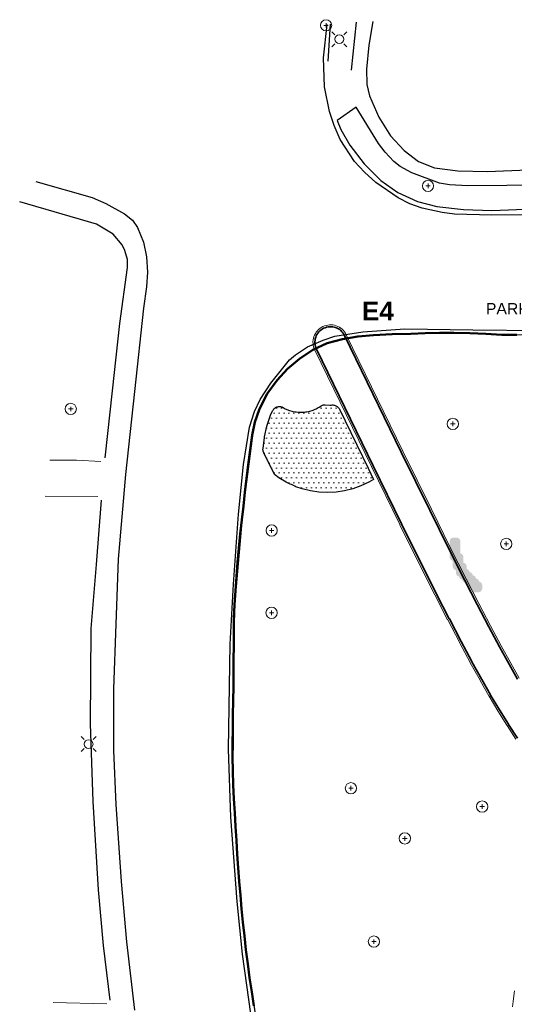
# Model space of a CAD drawing. Header units: metres. Extents: x -6552 to -6384, y 5654608 to 5654799.
# Tile 13 of 20: x -6552 to -6512, y 5654720 to 5654799. Entities that reach past the tile are written whole.
import ezdxf
from ezdxf.enums import TextEntityAlignment as Align

# ---------------------------------------------------------------- set-up
doc = ezdxf.new("R2010")
doc.units = ezdxf.units.M
doc.header["$LTSCALE"] = 0.5
doc.linetypes.add('PHANTOM', pattern=[22, 12, -2, 2, -2, 2, -2])
for name, color, linetype, lineweight in [('L-ANNO-TEXT', 2, 'Continuous', 18), ('L-HARD-PATT', 253, 'Continuous', 13), ('L-HARD-PAVE', 8, 'Continuous', 35), ('L-HARD-WALL', 7, 'Continuous', 50), ('L-PLNT-GRND', 83, 'Continuous', 13), ('L-PLNT-SHRB', 3, 'Continuous', 25), ('V-PROP-LINE', 7, 'PHANTOM', 50), ('V-PROP-TEXT', 7, 'Continuous', 18), ('V-ROAD-CURB', 7, 'Continuous', 25), ('V-ROAD-DW', 8, 'Continuous', 18), ('V-ROAD-SW', 8, 'Continuous', 25), ('V-UTIL-ELEC', 1, 'Continuous', 18), ('V-VEG-TREE', 94, 'Continuous', 18)]:
    doc.layers.add(name, color=color, linetype=linetype, lineweight=lineweight)
doc.styles.add('BR-STD', font='arial.ttf')
doc.styles.add('BR-TITLE', font='arialbd.ttf')

# ---------------------------------------------------------------- blocks, each defined once
blk = doc.blocks.new('UTIL-LIGHT')
at = {"color": 0, "lineweight": -2}
for p, q in [((-0.71, 0.71), (-1.2, 1.2)), ((0.71, 0.71), (1.2, 1.2)), ((-0.71, -0.71), (-1.2, -1.2)), ((0.71, -0.71), (1.2, -1.2))]:
    blk.add_line(p, q, dxfattribs=at)
blk.add_circle((0, 0), 0.7, dxfattribs=at)
blk = doc.blocks.new('VEG-TREE-DECID')
at = {"color": 0, "lineweight": -2}
for p, q in [((-0.6, 0), (0.6, 0)), ((0, -0.6), (0, 0.6))]:
    blk.add_line(p, q, dxfattribs=at)
blk.add_circle((0, 0), 1.5, dxfattribs=at)

msp = doc.modelspace()

# ---------------------------------------------------------------- hatches: boundary and pattern name
at = {"layer": 'L-HARD-WALL'}
h = msp.add_hatch(color=1, dxfattribs=at)
h.dxf.hatch_style = 1
h.paths.add_polyline_path([(-6517.3, 5654755.704), (-6517.309, 5654755.706), (-6517.337, 5654755.713), (-6517.365, 5654755.723), (-6517.391, 5654755.735), (-6517.417, 5654755.751), (-6517.44, 5654755.768), (-6517.462, 5654755.788), (-6517.482, 5654755.81), (-6517.499, 5654755.833), (-6517.515, 5654755.859), (-6517.527, 5654755.885), (-6517.537, 5654755.913), (-6517.544, 5654755.941), (-6517.549, 5654755.971), (-6517.55, 5654756), (-6517.55, 5654757.25), (-6517.549, 5654757.279), (-6517.544, 5654757.309), (-6517.537, 5654757.337), (-6517.527, 5654757.365), (-6517.515, 5654757.391), (-6517.499, 5654757.417), (-6517.482, 5654757.44), (-6517.462, 5654757.462), (-6517.44, 5654757.482), (-6517.417, 5654757.499), (-6517.391, 5654757.515), (-6517.365, 5654757.527), (-6517.337, 5654757.537), (-6517.309, 5654757.544), (-6517.279, 5654757.549), (-6517.25, 5654757.55), (-6517, 5654757.55), (-6516.971, 5654757.549), (-6516.941, 5654757.544), (-6516.913, 5654757.537), (-6516.885, 5654757.527), (-6516.859, 5654757.515), (-6516.833, 5654757.499), (-6516.81, 5654757.482), (-6516.788, 5654757.462), (-6516.768, 5654757.44), (-6516.751, 5654757.417), (-6516.735, 5654757.391), (-6516.723, 5654757.365), (-6516.713, 5654757.337), (-6516.706, 5654757.309), (-6516.701, 5654757.279), (-6516.7, 5654757.25), (-6516.7, 5654756.296), (-6516.691, 5654756.294), (-6516.663, 5654756.287), (-6516.635, 5654756.277), (-6516.609, 5654756.265), (-6516.583, 5654756.249), (-6516.56, 5654756.232), (-6516.538, 5654756.212), (-6516.518, 5654756.19), (-6516.501, 5654756.167), (-6516.485, 5654756.141), (-6516.473, 5654756.115), (-6516.463, 5654756.087), (-6516.456, 5654756.059), (-6516.451, 5654756.029), (-6516.45, 5654756), (-6516.45, 5654755.546), (-6516.441, 5654755.544), (-6516.413, 5654755.537), (-6516.385, 5654755.527), (-6516.359, 5654755.515), (-6516.333, 5654755.499), (-6516.31, 5654755.482), (-6516.288, 5654755.462), (-6516.268, 5654755.44), (-6516.251, 5654755.417), (-6516.235, 5654755.391), (-6516.223, 5654755.365), (-6516.213, 5654755.337), (-6516.206, 5654755.309), (-6516.201, 5654755.279), (-6516.2, 5654755.25), (-6516.2, 5654755.046), (-6516.191, 5654755.044), (-6516.163, 5654755.037), (-6516.135, 5654755.027), (-6516.109, 5654755.015), (-6516.083, 5654754.999), (-6516.06, 5654754.982), (-6516.038, 5654754.962), (-6516.018, 5654754.94), (-6516.001, 5654754.917), (-6515.985, 5654754.891), (-6515.973, 5654754.865), (-6515.963, 5654754.837), (-6515.956, 5654754.809), (-6515.954, 5654754.796), (-6515.941, 5654754.794), (-6515.913, 5654754.787), (-6515.885, 5654754.777), (-6515.859, 5654754.765), (-6515.833, 5654754.749), (-6515.81, 5654754.732), (-6515.788, 5654754.712), (-6515.768, 5654754.69), (-6515.751, 5654754.667), (-6515.735, 5654754.641), (-6515.723, 5654754.615), (-6515.713, 5654754.587), (-6515.706, 5654754.559), (-6515.704, 5654754.546), (-6515.691, 5654754.544), (-6515.663, 5654754.537), (-6515.635, 5654754.527), (-6515.609, 5654754.515), (-6515.583, 5654754.499), (-6515.56, 5654754.482), (-6515.538, 5654754.462), (-6515.518, 5654754.44), (-6515.501, 5654754.417), (-6515.485, 5654754.391), (-6515.473, 5654754.365), (-6515.463, 5654754.337), (-6515.456, 5654754.309), (-6515.454, 5654754.296), (-6515.441, 5654754.294), (-6515.413, 5654754.287), (-6515.385, 5654754.277), (-6515.359, 5654754.265), (-6515.333, 5654754.249), (-6515.31, 5654754.232), (-6515.288, 5654754.212), (-6515.268, 5654754.19), (-6515.251, 5654754.167), (-6515.235, 5654754.141), (-6515.223, 5654754.115), (-6515.213, 5654754.087), (-6515.206, 5654754.059), (-6515.204, 5654754.046), (-6515.191, 5654754.044), (-6515.163, 5654754.037), (-6515.135, 5654754.027), (-6515.109, 5654754.015), (-6515.083, 5654753.999), (-6515.06, 5654753.982), (-6515.038, 5654753.962), (-6515.018, 5654753.94), (-6515.001, 5654753.917), (-6514.985, 5654753.891), (-6514.973, 5654753.865), (-6514.963, 5654753.837), (-6514.956, 5654753.809), (-6514.951, 5654753.779), (-6514.95, 5654753.75), (-6514.95, 5654753.5), (-6514.951, 5654753.471), (-6514.956, 5654753.441), (-6514.963, 5654753.413), (-6514.973, 5654753.385), (-6514.985, 5654753.359), (-6515.001, 5654753.333), (-6515.018, 5654753.31), (-6515.038, 5654753.288), (-6515.06, 5654753.268), (-6515.083, 5654753.251), (-6515.109, 5654753.235), (-6515.135, 5654753.223), (-6515.163, 5654753.213), (-6515.191, 5654753.206), (-6515.221, 5654753.201), (-6515.25, 5654753.2), (-6515.5, 5654753.2), (-6515.529, 5654753.201), (-6515.559, 5654753.206), (-6515.587, 5654753.213), (-6515.615, 5654753.223), (-6515.641, 5654753.235), (-6515.667, 5654753.251), (-6515.69, 5654753.268), (-6515.712, 5654753.288), (-6515.732, 5654753.31), (-6515.749, 5654753.333), (-6515.765, 5654753.359), (-6515.777, 5654753.385), (-6515.787, 5654753.413), (-6515.794, 5654753.441), (-6515.796, 5654753.454), (-6515.809, 5654753.456), (-6515.837, 5654753.463), (-6515.865, 5654753.473), (-6515.891, 5654753.485), (-6515.917, 5654753.501), (-6515.94, 5654753.518), (-6515.962, 5654753.538), (-6515.982, 5654753.56), (-6515.999, 5654753.583), (-6516.015, 5654753.609), (-6516.027, 5654753.635), (-6516.037, 5654753.663), (-6516.044, 5654753.691), (-6516.046, 5654753.704), (-6516.059, 5654753.706), (-6516.087, 5654753.713), (-6516.115, 5654753.723), (-6516.141, 5654753.735), (-6516.167, 5654753.751), (-6516.19, 5654753.768), (-6516.212, 5654753.788), (-6516.232, 5654753.81), (-6516.249, 5654753.833), (-6516.265, 5654753.859), (-6516.277, 5654753.885), (-6516.287, 5654753.913), (-6516.294, 5654753.941), (-6516.296, 5654753.954), (-6516.309, 5654753.956), (-6516.337, 5654753.963), (-6516.365, 5654753.973), (-6516.391, 5654753.985), (-6516.417, 5654754.001), (-6516.44, 5654754.018), (-6516.462, 5654754.038), (-6516.482, 5654754.06), (-6516.499, 5654754.083), (-6516.515, 5654754.109), (-6516.527, 5654754.135), (-6516.537, 5654754.163), (-6516.544, 5654754.191), (-6516.546, 5654754.204), (-6516.559, 5654754.206), (-6516.587, 5654754.213), (-6516.615, 5654754.223), (-6516.641, 5654754.235), (-6516.667, 5654754.251), (-6516.69, 5654754.268), (-6516.712, 5654754.288), (-6516.732, 5654754.31), (-6516.749, 5654754.333), (-6516.765, 5654754.359), (-6516.777, 5654754.385), (-6516.787, 5654754.413), (-6516.794, 5654754.441), (-6516.796, 5654754.454), (-6516.809, 5654754.456), (-6516.837, 5654754.463), (-6516.865, 5654754.473), (-6516.891, 5654754.485), (-6516.917, 5654754.501), (-6516.94, 5654754.518), (-6516.962, 5654754.538), (-6516.982, 5654754.56), (-6516.999, 5654754.583), (-6517.015, 5654754.609), (-6517.027, 5654754.635), (-6517.037, 5654754.663), (-6517.044, 5654754.691), (-6517.049, 5654754.721), (-6517.05, 5654754.75), (-6517.05, 5654754.954), (-6517.059, 5654754.956), (-6517.087, 5654754.963), (-6517.115, 5654754.973), (-6517.141, 5654754.985), (-6517.167, 5654755.001), (-6517.19, 5654755.018), (-6517.212, 5654755.038), (-6517.232, 5654755.06), (-6517.249, 5654755.083), (-6517.265, 5654755.109), (-6517.277, 5654755.135), (-6517.287, 5654755.163), (-6517.294, 5654755.191), (-6517.299, 5654755.221), (-6517.3, 5654755.25)])
at = {"layer": 'L-PLNT-GRND'}
h = msp.add_hatch(dxfattribs=at)
h.set_pattern_fill('DOTS', color=42, scale=0.25)
h.paths.add_polyline_path([(-6532.422, 5654764.384), (-6532.44, 5654764.439), (-6532.452, 5654764.496), (-6532.458, 5654764.555), (-6532.459, 5654764.613), (-6532.454, 5654764.671), (-6532.339, 5654765.545), (-6532.331, 5654765.591), (-6532.147, 5654766.456), (-6532.128, 5654766.525), (-6531.856, 5654767.323), (-6531.823, 5654767.402), (-6531.68, 5654767.683), (-6531.651, 5654767.733), (-6531.618, 5654767.78), (-6531.58, 5654767.824), (-6531.538, 5654767.864), (-6531.492, 5654767.9), (-6531.444, 5654767.931), (-6531.392, 5654767.957), (-6531.338, 5654767.979), (-6531.283, 5654767.995), (-6531.226, 5654768.005), (-6531.168, 5654768.01), (-6531.11, 5654768.01), (-6531.053, 5654768.004), (-6530.996, 5654767.992), (-6530.941, 5654767.975), (-6530.888, 5654767.953), (-6530.853, 5654767.934), (-6530.853, 5654767.934), (-6530.675, 5654767.839), (-6530.595, 5654767.802), (-6530.423, 5654767.73), (-6530.34, 5654767.7), (-6530.162, 5654767.646), (-6530.076, 5654767.625), (-6529.893, 5654767.589), (-6529.806, 5654767.576), (-6529.62, 5654767.557), (-6529.532, 5654767.553), (-6529.346, 5654767.553), (-6529.258, 5654767.557), (-6529.072, 5654767.576), (-6528.985, 5654767.589), (-6528.802, 5654767.625), (-6528.716, 5654767.646), (-6528.538, 5654767.7), (-6528.455, 5654767.73), (-6528.283, 5654767.802), (-6528.203, 5654767.839), (-6528.038, 5654767.927), (-6527.963, 5654767.973), (-6527.849, 5654768.048), (-6527.802, 5654768.077), (-6527.753, 5654768.101), (-6527.702, 5654768.12), (-6527.649, 5654768.134), (-6527.596, 5654768.144), (-6527.541, 5654768.149), (-6527.486, 5654768.149), (-6527.108, 5654768.13), (-6527.02, 5654768.13), (-6526.927, 5654768.135), (-6526.868, 5654768.135), (-6526.81, 5654768.129), (-6526.753, 5654768.118), (-6526.697, 5654768.101), (-6526.643, 5654768.079), (-6526.592, 5654768.052), (-6526.543, 5654768.02), (-6526.498, 5654767.983), (-6526.456, 5654767.942), (-6526.419, 5654767.898), (-6526.386, 5654767.849), (-6526.358, 5654767.798), (-6524.064, 5654763.089), (-6523.627, 5654762.199), (-6524.01, 5654761.969), (-6524.631, 5654761.675), (-6525.278, 5654761.444), (-6525.944, 5654761.277), (-6526.623, 5654761.176), (-6527.309, 5654761.143), (-6527.995, 5654761.176), (-6528.674, 5654761.277), (-6529.34, 5654761.444), (-6529.826, 5654761.618), (-6529.839, 5654761.626), (-6529.917, 5654761.668), (-6530.192, 5654761.798), (-6530.274, 5654761.831), (-6530.449, 5654761.894), (-6530.607, 5654761.969), (-6531.196, 5654762.322), (-6531.548, 5654762.583), (-6532.399, 5654764.33)])

# ---------------------------------------------------------------- linework, layer by layer
at = {"layer": 'L-HARD-PATT'}
for points in [[(-6512.261, 5654741.489), (-6512.972, 5654742.576), (-6512.988, 5654742.601), (-6513.693, 5654743.73), (-6513.708, 5654743.753), (-6514.407, 5654744.923), (-6514.421, 5654744.946), (-6515.115, 5654746.158), (-6515.125, 5654746.177), (-6515.9, 5654747.582), (-6515.909, 5654747.597), (-6516.765, 5654749.194), (-6516.771, 5654749.206), (-6517.708, 5654750.996), (-6517.713, 5654751.006), (-6518.731, 5654752.989), (-6518.736, 5654753), (-6520.003, 5654755.52), (-6520.006, 5654755.527), (-6521.522, 5654758.584), (-6521.525, 5654758.59), (-6523.792, 5654763.217), (-6523.793, 5654763.219), (-6528.322, 5654772.515), (-6528.376, 5654772.641), (-6528.418, 5654772.772), (-6528.446, 5654772.907), (-6528.461, 5654773.043), (-6528.463, 5654773.181), (-6528.451, 5654773.317), (-6528.426, 5654773.452), (-6528.387, 5654773.584), (-6528.336, 5654773.712), (-6528.273, 5654773.834), (-6528.198, 5654773.949), (-6528.112, 5654774.056), (-6528.016, 5654774.154), (-6527.911, 5654774.243), (-6527.797, 5654774.32), (-6527.677, 5654774.387), (-6527.551, 5654774.441), (-6527.42, 5654774.482), (-6527.285, 5654774.51), (-6527.149, 5654774.525), (-6527.011, 5654774.527), (-6526.874, 5654774.515), (-6526.739, 5654774.49), (-6526.607, 5654774.452), (-6526.48, 5654774.4), (-6526.358, 5654774.337), (-6526.243, 5654774.262), (-6526.136, 5654774.176), (-6526.037, 5654774.08), (-6525.949, 5654773.975), (-6525.871, 5654773.862), (-6525.805, 5654773.741), (-6521.277, 5654764.447), (-6519.012, 5654759.825), (-6517.499, 5654756.774), (-6516.237, 5654754.263), (-6515.224, 5654752.29), (-6514.293, 5654750.511), (-6513.445, 5654748.927), (-6512.679, 5654747.54), (-6511.997, 5654746.349)], [(-6512.127, 5654746.273), (-6512.81, 5654747.466), (-6513.576, 5654748.855), (-6514.426, 5654750.44), (-6515.358, 5654752.221), (-6516.371, 5654754.195), (-6517.634, 5654756.707), (-6519.146, 5654759.758), (-6521.412, 5654764.381), (-6525.94, 5654773.676), (-6525.999, 5654773.783), (-6526.068, 5654773.884), (-6526.147, 5654773.978), (-6526.235, 5654774.064), (-6526.331, 5654774.141), (-6526.434, 5654774.208), (-6526.542, 5654774.264), (-6526.656, 5654774.31), (-6526.774, 5654774.344), (-6526.895, 5654774.367), (-6527.017, 5654774.377), (-6527.139, 5654774.376), (-6527.261, 5654774.362), (-6527.381, 5654774.337), (-6527.498, 5654774.3), (-6527.611, 5654774.252), (-6527.719, 5654774.193), (-6527.82, 5654774.123), (-6527.914, 5654774.044), (-6528, 5654773.957), (-6528.076, 5654773.861), (-6528.143, 5654773.758), (-6528.2, 5654773.649), (-6528.245, 5654773.535), (-6528.28, 5654773.418), (-6528.302, 5654773.297), (-6528.313, 5654773.175), (-6528.311, 5654773.052), (-6528.298, 5654772.93), (-6528.273, 5654772.81), (-6528.236, 5654772.693), (-6528.187, 5654772.581), (-6523.658, 5654763.285), (-6523.657, 5654763.283), (-6521.39, 5654758.656), (-6521.387, 5654758.65), (-6519.872, 5654755.593), (-6519.869, 5654755.587), (-6518.602, 5654753.067), (-6518.597, 5654753.058), (-6517.579, 5654751.075), (-6517.575, 5654751.066), (-6516.638, 5654749.276), (-6516.632, 5654749.265), (-6515.776, 5654747.668), (-6515.769, 5654747.654), (-6514.994, 5654746.25), (-6514.984, 5654746.232), (-6514.29, 5654745.021), (-6514.279, 5654745), (-6513.579, 5654743.83), (-6513.566, 5654743.809), (-6512.861, 5654742.68), (-6512.847, 5654742.658), (-6512.136, 5654741.571)], [(-6512.521, 5654720.13), (-6512.479, 5654720.556), (-6512.477, 5654720.582), (-6512.43, 5654720.989), (-6512.426, 5654721.017), (-6512.373, 5654721.404)]]:
    msp.add_lwpolyline(points, dxfattribs=at)
at = {"layer": 'L-HARD-PAVE'}
msp.add_lwpolyline([(-6512.136, 5654741.571), (-6512.847, 5654742.658), (-6512.861, 5654742.68), (-6513.566, 5654743.809), (-6513.579, 5654743.83), (-6514.279, 5654745), (-6514.29, 5654745.021), (-6514.984, 5654746.232), (-6514.994, 5654746.25), (-6515.769, 5654747.654), (-6515.776, 5654747.668), (-6516.632, 5654749.265), (-6516.638, 5654749.276), (-6517.575, 5654751.066), (-6517.579, 5654751.075), (-6518.597, 5654753.058), (-6518.602, 5654753.067), (-6519.869, 5654755.587), (-6519.872, 5654755.593), (-6521.387, 5654758.65), (-6521.39, 5654758.656), (-6523.657, 5654763.283), (-6523.658, 5654763.285), (-6528.187, 5654772.581), (-6528.236, 5654772.693), (-6528.273, 5654772.81), (-6528.298, 5654772.93), (-6528.311, 5654773.052), (-6528.313, 5654773.175), (-6528.302, 5654773.297), (-6528.28, 5654773.418), (-6528.245, 5654773.535), (-6528.2, 5654773.649), (-6528.143, 5654773.758), (-6528.076, 5654773.861), (-6528, 5654773.957), (-6527.914, 5654774.044), (-6527.82, 5654774.123), (-6527.719, 5654774.193), (-6527.611, 5654774.252), (-6527.498, 5654774.3), (-6527.381, 5654774.337), (-6527.261, 5654774.362), (-6527.139, 5654774.376), (-6527.017, 5654774.377), (-6526.895, 5654774.367), (-6526.774, 5654774.344), (-6526.656, 5654774.31), (-6526.542, 5654774.264), (-6526.434, 5654774.208), (-6526.331, 5654774.141), (-6526.235, 5654774.064), (-6526.147, 5654773.978), (-6526.068, 5654773.884), (-6525.999, 5654773.783), (-6525.94, 5654773.676), (-6521.412, 5654764.381), (-6519.146, 5654759.758), (-6517.634, 5654756.707), (-6516.371, 5654754.195), (-6515.358, 5654752.221), (-6514.426, 5654750.44), (-6513.576, 5654748.855), (-6512.81, 5654747.466), (-6512.127, 5654746.273)], dxfattribs=at)
at = {"layer": 'L-PLNT-SHRB'}
msp.add_lwpolyline([(-6532.422, 5654764.384), (-6532.44, 5654764.439), (-6532.452, 5654764.496), (-6532.458, 5654764.555), (-6532.459, 5654764.613), (-6532.454, 5654764.671), (-6532.339, 5654765.545), (-6532.331, 5654765.591), (-6532.147, 5654766.456), (-6532.128, 5654766.525), (-6531.856, 5654767.323), (-6531.823, 5654767.402), (-6531.68, 5654767.683), (-6531.651, 5654767.733), (-6531.618, 5654767.78), (-6531.58, 5654767.824), (-6531.538, 5654767.864), (-6531.492, 5654767.9), (-6531.444, 5654767.931), (-6531.392, 5654767.957), (-6531.338, 5654767.979), (-6531.283, 5654767.995), (-6531.226, 5654768.005), (-6531.168, 5654768.01), (-6531.11, 5654768.01), (-6531.053, 5654768.004), (-6530.996, 5654767.992), (-6530.941, 5654767.975), (-6530.888, 5654767.953), (-6530.853, 5654767.934), (-6530.853, 5654767.934), (-6530.675, 5654767.839), (-6530.595, 5654767.802), (-6530.423, 5654767.73), (-6530.34, 5654767.7), (-6530.162, 5654767.646), (-6530.076, 5654767.625), (-6529.893, 5654767.589), (-6529.806, 5654767.576), (-6529.62, 5654767.557), (-6529.532, 5654767.553), (-6529.346, 5654767.553), (-6529.258, 5654767.557), (-6529.072, 5654767.576), (-6528.985, 5654767.589), (-6528.802, 5654767.625), (-6528.716, 5654767.646), (-6528.538, 5654767.7), (-6528.455, 5654767.73), (-6528.283, 5654767.802), (-6528.203, 5654767.839), (-6528.038, 5654767.927), (-6527.963, 5654767.973), (-6527.849, 5654768.048), (-6527.802, 5654768.077), (-6527.753, 5654768.101), (-6527.702, 5654768.12), (-6527.649, 5654768.134), (-6527.596, 5654768.144), (-6527.541, 5654768.149), (-6527.486, 5654768.149), (-6527.108, 5654768.13), (-6527.02, 5654768.13), (-6526.927, 5654768.135), (-6526.868, 5654768.135), (-6526.81, 5654768.129), (-6526.753, 5654768.118), (-6526.697, 5654768.101), (-6526.643, 5654768.079), (-6526.592, 5654768.052), (-6526.543, 5654768.02), (-6526.498, 5654767.983), (-6526.456, 5654767.942), (-6526.419, 5654767.898), (-6526.386, 5654767.849), (-6526.358, 5654767.798), (-6524.064, 5654763.089), (-6523.627, 5654762.199), (-6524.01, 5654761.969), (-6524.631, 5654761.675), (-6525.278, 5654761.444), (-6525.944, 5654761.277), (-6526.623, 5654761.176), (-6527.309, 5654761.143), (-6527.995, 5654761.176), (-6528.674, 5654761.277), (-6529.34, 5654761.444), (-6529.826, 5654761.618), (-6529.839, 5654761.626), (-6529.917, 5654761.668), (-6530.192, 5654761.798), (-6530.274, 5654761.831), (-6530.449, 5654761.894), (-6530.607, 5654761.969), (-6531.196, 5654762.322), (-6531.548, 5654762.583), (-6532.399, 5654764.33), (-6532.422, 5654764.384)], close=True, dxfattribs=at)
at = {"layer": 'V-PROP-LINE'}
for points in [[(-6533.184, 5654720.203), (-6533.358, 5654721.317), (-6533.521, 5654722.433), (-6533.673, 5654723.55), (-6533.814, 5654724.668), (-6533.943, 5654725.788), (-6534.059, 5654726.874), (-6534.165, 5654727.96), (-6534.262, 5654729.046), (-6534.351, 5654730.133), (-6534.434, 5654731.221), (-6534.509, 5654732.309), (-6534.579, 5654733.399), (-6534.648, 5654734.507), (-6534.714, 5654735.616), (-6534.775, 5654736.725), (-6534.826, 5654737.834), (-6534.864, 5654738.943), (-6534.885, 5654740.053), (-6534.886, 5654741.163), (-6534.874, 5654742.291), (-6534.857, 5654743.419), (-6534.84, 5654744.547), (-6534.823, 5654745.676), (-6534.809, 5654746.804), (-6534.799, 5654747.857), (-6534.789, 5654748.91), (-6534.779, 5654749.963), (-6534.775, 5654751.082), (-6534.732, 5654752.201), (-6534.655, 5654753.332), (-6534.572, 5654754.463), (-6534.48, 5654755.592), (-6534.38, 5654756.721), (-6534.269, 5654757.848), (-6534.148, 5654758.975), (-6534.021, 5654760.073), (-6533.892, 5654761.171), (-6533.761, 5654762.268), (-6533.629, 5654763.365), (-6533.479, 5654764.552), (-6533.322, 5654765.738), (-6533.105, 5654766.757), (-6532.766, 5654767.753), (-6532.139, 5654768.985), (-6531.321, 5654770.112), (-6530.485, 5654771.016), (-6529.545, 5654771.813), (-6528.484, 5654772.539), (-6527.324, 5654773.059), (-6526.104, 5654773.382), (-6524.877, 5654773.599), (-6523.637, 5654773.709), (-6522.149, 5654773.771), (-6520.659, 5654773.82), (-6519.513, 5654773.85), (-6518.367, 5654773.875), (-6517.221, 5654773.891), (-6515.938, 5654773.874), (-6514.656, 5654773.814)], [(-6514.656, 5654773.814), (-6513.373, 5654773.727), (-6512.2, 5654773.729)]]:
    msp.add_lwpolyline(points, dxfattribs=at)
at = {"layer": 'V-ROAD-CURB'}
for points in [[(-6506.983, 5654783.292), (-6514.19, 5654783.284), (-6517.154, 5654783.364), (-6518.159, 5654783.473), (-6519.755, 5654783.841), (-6520.733, 5654784.189), (-6521.655, 5654784.663), (-6523.458, 5654785.884), (-6524.358, 5654786.696), (-6525.155, 5654787.566), (-6526.285, 5654789.306), (-6526.783, 5654790.416), (-6527.152, 5654791.554), (-6527.536, 5654793.503), (-6527.611, 5654795.82), (-6527.329, 5654798.468)], [(-6525.376, 5654794.844), (-6524.983, 5654798.669)], [(-6452.721, 5654773.947), (-6456.504, 5654775.471), (-6460.933, 5654777.098), (-6468.404, 5654779.443), (-6473.286, 5654780.789), (-6478.143, 5654781.921), (-6485.154, 5654783.267), (-6489.736, 5654783.988), (-6494.489, 5654784.437), (-6500.027, 5654785.084), (-6506.968, 5654785.565), (-6509.859, 5654785.669), (-6516.09, 5654785.623), (-6517.568, 5654785.689), (-6518.356, 5654785.836), (-6520.566, 5654786.65), (-6521.513, 5654787.162), (-6522.002, 5654787.542), (-6522.696, 5654788.29), (-6523.222, 5654788.987), (-6525.026, 5654791.892)], [(-6550.602, 5654785.952), (-6546.096, 5654784.669), (-6545.002, 5654784.215), (-6543.513, 5654783.388), (-6542.868, 5654782.872), (-6542.477, 5654782.28), (-6542.004, 5654781.128), (-6541.748, 5654779.95), (-6541.68, 5654778.723), (-6541.747, 5654777.548), (-6541.996, 5654775.852), (-6542.715, 5654769.216), (-6543.428, 5654762.583), (-6544.007, 5654755.828), (-6544.205, 5654750.66), (-6544.404, 5654745.487), (-6544.384, 5654740.568), (-6544.199, 5654736.265), (-6543.77, 5654730.13), (-6543.352, 5654725.308), (-6542.723, 5654719.873)], [(-6533.244, 5654718.24), (-6534.098, 5654724.337), (-6534.521, 5654728.522), (-6535.015, 5654735.265), (-6535.219, 5654740.686), (-6535.082, 5654749.069), (-6534.822, 5654753.84), (-6534.417, 5654759.439), (-6534.001, 5654763.386), (-6533.525, 5654766.367), (-6533.139, 5654767.602), (-6532.671, 5654768.566), (-6531.839, 5654769.883), (-6530.329, 5654771.745), (-6529.852, 5654772.143), (-6528.894, 5654772.772), (-6527.652, 5654773.316), (-6526.713, 5654773.617), (-6524.485, 5654773.97), (-6521.121, 5654774.198), (-6515.704, 5654774.14), (-6510.291, 5654774.081)], [(-6534.055, 5654759.749), (-6534.736, 5654752.145), (-6534.813, 5654746.343)], [(-6534.554, 5654732.993), (-6534.134, 5654727.662)]]:
    msp.add_lwpolyline(points, dxfattribs=at)
at = {"layer": 'V-ROAD-DW'}
for points in [[(-6549.476, 5654763.73), (-6547.336, 5654763.721)], [(-6547.336, 5654763.73), (-6545.394, 5654763.627)], [(-6545.629, 5654760.838), (-6549.838, 5654760.87)], [(-6549.204, 5654720.478), (-6544.912, 5654720.377)]]:
    msp.add_lwpolyline(points, dxfattribs=at)
at = {"layer": 'V-ROAD-SW'}
for points in [[(-6527.081, 5654798.501), (-6527.276, 5654795.548)], [(-6523.692, 5654798.732), (-6524.009, 5654796.843), (-6524.19, 5654794.909), (-6524.156, 5654793.69), (-6523.942, 5654792.8), (-6523.21, 5654791.092), (-6522.274, 5654789.611), (-6521.187, 5654788.42), (-6520.039, 5654787.562), (-6518.757, 5654787.059), (-6516.902, 5654786.808), (-6514.531, 5654786.759), (-6511.297, 5654786.887), (-6508.223, 5654786.844), (-6500.355, 5654786.31)], [(-6525.024, 5654791.893), (-6526.534, 5654790.815), (-6526.238, 5654790.118), (-6525.519, 5654788.849), (-6524.389, 5654787.356), (-6523.056, 5654786.043), (-6521.69, 5654785.079), (-6520.126, 5654784.356), (-6518.568, 5654783.966), (-6516.437, 5654783.718), (-6514.185, 5654783.648), (-6510.871, 5654783.778), (-6507.507, 5654783.784), (-6505.738, 5654783.695), (-6502.252, 5654783.344)], [(-6545.061, 5654763.91), (-6544.474, 5654769.266), (-6543.889, 5654774.621), (-6543.262, 5654779.101), (-6543.276, 5654779.735), (-6543.484, 5654780.454), (-6543.708, 5654780.895), (-6544.421, 5654781.751), (-6545.755, 5654782.545), (-6551.883, 5654784.345)], [(-6478.069, 5654769.796), (-6486.263, 5654771.356), (-6491.991, 5654772.286), (-6497.962, 5654772.883), (-6503.932, 5654773.481), (-6510.853, 5654773.683), (-6517.76, 5654773.884), (-6523.792, 5654773.703), (-6525.594, 5654773.483), (-6527.589, 5654772.964), (-6528.51, 5654772.525), (-6529.209, 5654772.066), (-6530.71, 5654770.796), (-6531.424, 5654769.993), (-6532.199, 5654768.889), (-6532.724, 5654767.855), (-6533.221, 5654766.32), (-6534.062, 5654759.744)], [(-6544.652, 5654720.667), (-6545.191, 5654725.032), (-6545.58, 5654729.471), (-6546.011, 5654736.501), (-6546.22, 5654742.692), (-6546.167, 5654750.319), (-6545.76, 5654755.421), (-6545.352, 5654760.531)], [(-6534.812, 5654746.347), (-6534.858, 5654738.67), (-6534.551, 5654732.989)], [(-6534.139, 5654727.664), (-6533.646, 5654723.329), (-6533.112, 5654719.724), (-6531.577, 5654711.554), (-6530.604, 5654707.415), (-6529.162, 5654701.793), (-6527.262, 5654695.295), (-6525.29, 5654689.659), (-6524.308, 5654687.085), (-6521.8, 5654681.097), (-6519.483, 5654676.376), (-6516.912, 5654671.564), (-6514.32, 5654666.763)]]:
    msp.add_lwpolyline(points, dxfattribs=at)

# ---------------------------------------------------------------- block references
at = {"layer": 'V-UTIL-ELEC', "xscale": 0.5, "yscale": 0.5}
for p in [(-6526.361, 5654797.305), (-6546.378, 5654741.089)]:
    msp.add_blockref('UTIL-LIGHT', p, dxfattribs=at)
at = {"layer": 'V-VEG-TREE', "xscale": 0.3, "yscale": 0.3}
for p in [(-6527.42, 5654798.413), (-6519.279, 5654785.606), (-6547.802, 5654767.817), (-6517.297, 5654766.624), (-6531.763, 5654758.121), (-6513.031, 5654757.057), (-6531.768, 5654751.556), (-6525.434, 5654737.566), (-6514.953, 5654736.108), (-6521.13, 5654733.564), (-6523.597, 5654725.335)]:
    msp.add_blockref('VEG-TREE-DECID', p, dxfattribs=at)

# ---------------------------------------------------------------- texts
at = {"layer": 'L-ANNO-TEXT', "style": 'BR-TITLE'}
msp.add_text('E4', height=1.5, dxfattribs=at).set_placement((-6524.564, 5654775.628), align=Align.MIDDLE_LEFT)
at = {"layer": 'V-PROP-TEXT', "style": 'BR-STD'}
msp.add_text('PARK BOUNDARY (CITY OPEN DATA)', height=0.9, dxfattribs=at).set_placement((-6514.656, 5654775.814), align=Align.MIDDLE_LEFT)

doc.saveas('drawing.dxf')
